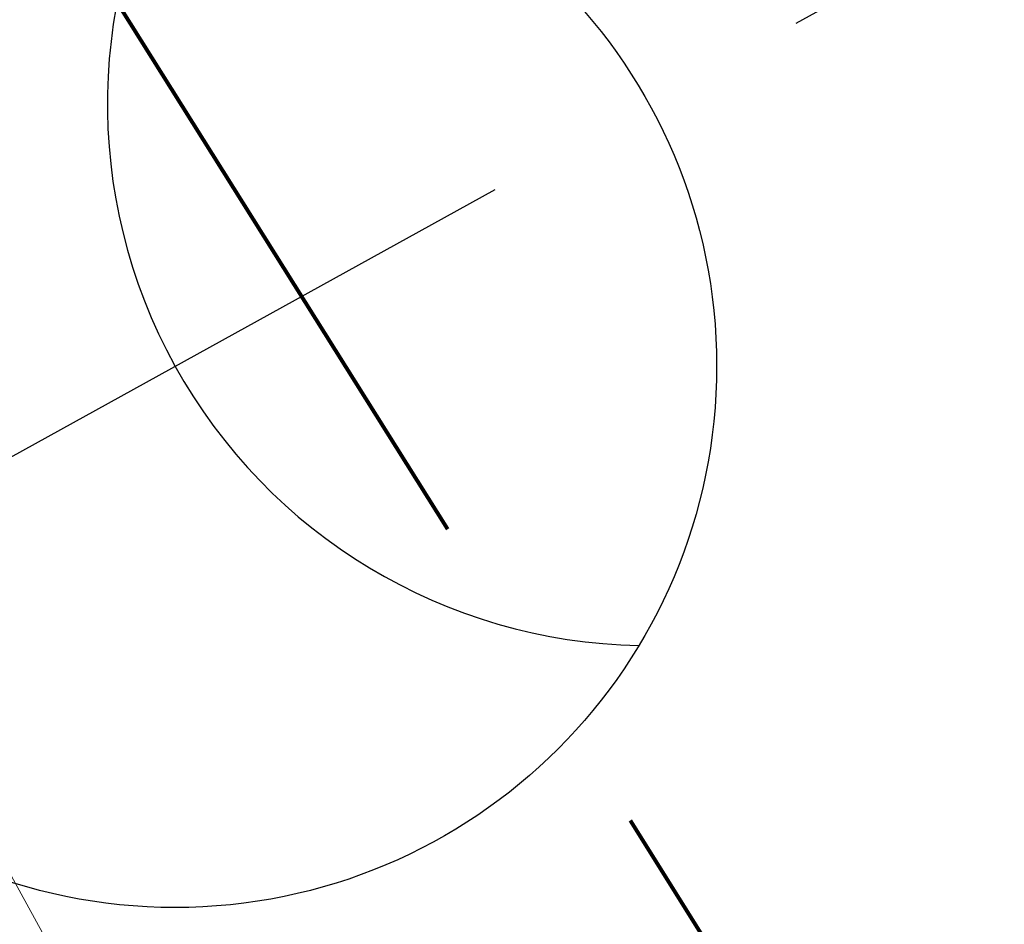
# Model space of a CAD drawing. Header units: metres. Extents: x 0 to 8443948, y 0 to 5887002.
# Tile 140 of 256: x 8442607.76 to 8442609.57, y 5885945.43 to 5885947.1. Entities that reach past the tile are written whole.
import ezdxf

# ---------------------------------------------------------------- set-up
doc = ezdxf.new("R2010")
doc.units = ezdxf.units.M
doc.header["$MEASUREMENT"] = 0
doc.linetypes.add('219-500', pattern=[0])
doc.linetypes.add('DASHED', pattern=[19.049999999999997, 12.7, -6.349999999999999])
doc.layers.add('- ABM', color=200, linetype='CONTINUOUS', lineweight=30)
doc.layers.add('Sanit_KD', color=102, linetype='DASHED', lineweight=80)
doc.layers.add('219-działka ewidencyjna', color=253, linetype='CONTINUOUS')

# ---------------------------------------------------------------- blocks, each defined once
blk = doc.blocks.new('swthy')
at = {"layer": '- ABM', "color": 200, "linetype": 'Continuous', "lineweight": 30}
blk.add_circle((8443339.774433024, 5885832.261908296), 1, dxfattribs=at)
blk.add_arc((8443339.774433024, 5885833.261908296), 1, 210.0000000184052, 329.9999999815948, dxfattribs=at)

msp = doc.modelspace()

# ---------------------------------------------------------------- linework, layer by layer
at = {"layer": '- ABM', "color": 200, "linetype": 'DASHED', "lineweight": 30, "ltscale": 0.1}
msp.add_lwpolyline([(8442605.855843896, 5885945.249926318), (8442644.872498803, 5885966.803581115)], dxfattribs=at)
at = {"layer": '219-działka ewidencyjna', "color": 253, "linetype": '219-500', "lineweight": 18, "flags": 128}
msp.add_lwpolyline([(8442608.01, 5885945.03), (8442583.86, 5885988.92)], dxfattribs=at)
at = {"layer": 'Sanit_KD', "ltscale": 0.1}
msp.add_line((8442609.559496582, 5885944.544035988), (8442597.749438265, 5885963.378680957), dxfattribs=at)

# ---------------------------------------------------------------- block references
at = {"layer": '- ABM', "color": 200, "linetype": 'Continuous', "lineweight": 30, "rotation": 298.9278464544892}
msp.add_blockref('swthy', (-792955.6476497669, 10428783.81715211), dxfattribs=at)

doc.saveas('drawing.dxf')
